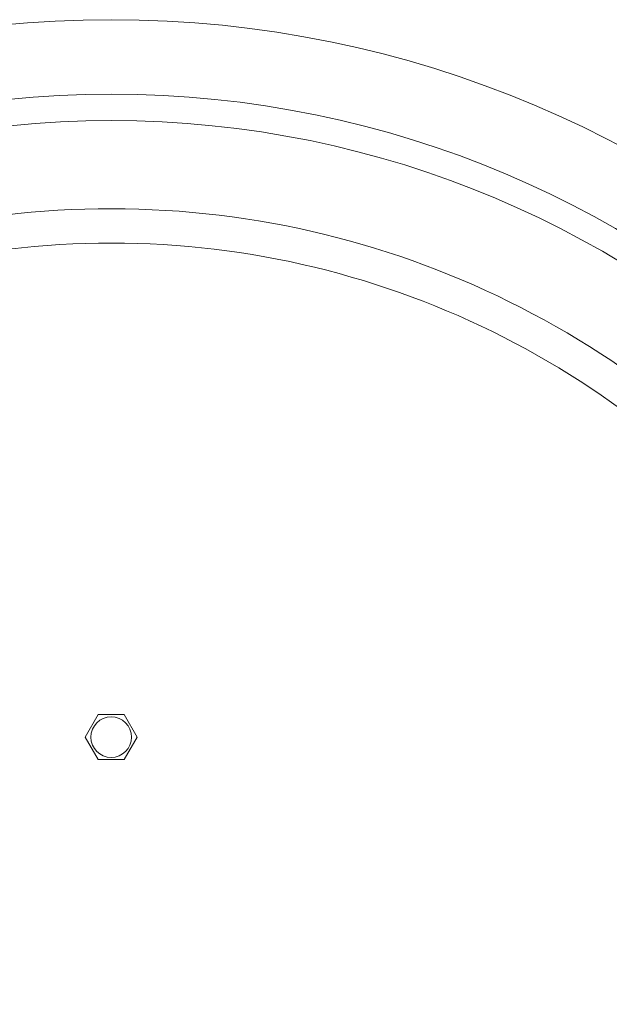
# Model space of a CAD drawing. Header units: millimetres. Extents: x 28 to 2257, y 19 to 785.
# Tile 22 of 55: x 1010 to 1114, y 565 to 738. Entities that reach past the tile are written whole.
import ezdxf

# ---------------------------------------------------------------- set-up
doc = ezdxf.new("R2010")
doc.units = ezdxf.units.MM
doc.layers.add('1', color=7, linetype='Continuous', true_color=0xffffff)

msp = doc.modelspace()

# ---------------------------------------------------------------- linework, layer by layer
at = {"layer": '1', "color": 155, "linetype": 'Continuous', "lineweight": 18}
for p, q in [((1021.48, 612.09), (1023.76, 616.04)), ((1023.76, 616.04), (1028.33, 616.04)), ((1028.33, 616.04), (1030.61, 612.09)), ((1023.76, 608.14), (1021.48, 612.09)), ((1030.61, 612.09), (1028.33, 608.14)), ((1028.33, 608.14), (1023.76, 608.14))]:
    msp.add_line(p, q, dxfattribs=at)
for centre, radius in [((1026.05, 547.09), 191), ((1026.05, 547.09), 177.92), ((1026.05, 547.09), 173.28), ((1026.05, 612.09), 3.57)]:
    msp.add_circle(centre, radius, dxfattribs=at)
for radius, start, end in [(157.8, 35.7786, 144.1527), (151.78, 36.0225, 143.9325), (157.8, 275.7803, 24.1062), (151.78, 276.03, 23.9344)]:
    msp.add_arc((1026.05, 547.09), radius, start, end, dxfattribs=at)

doc.saveas('drawing.dxf')
